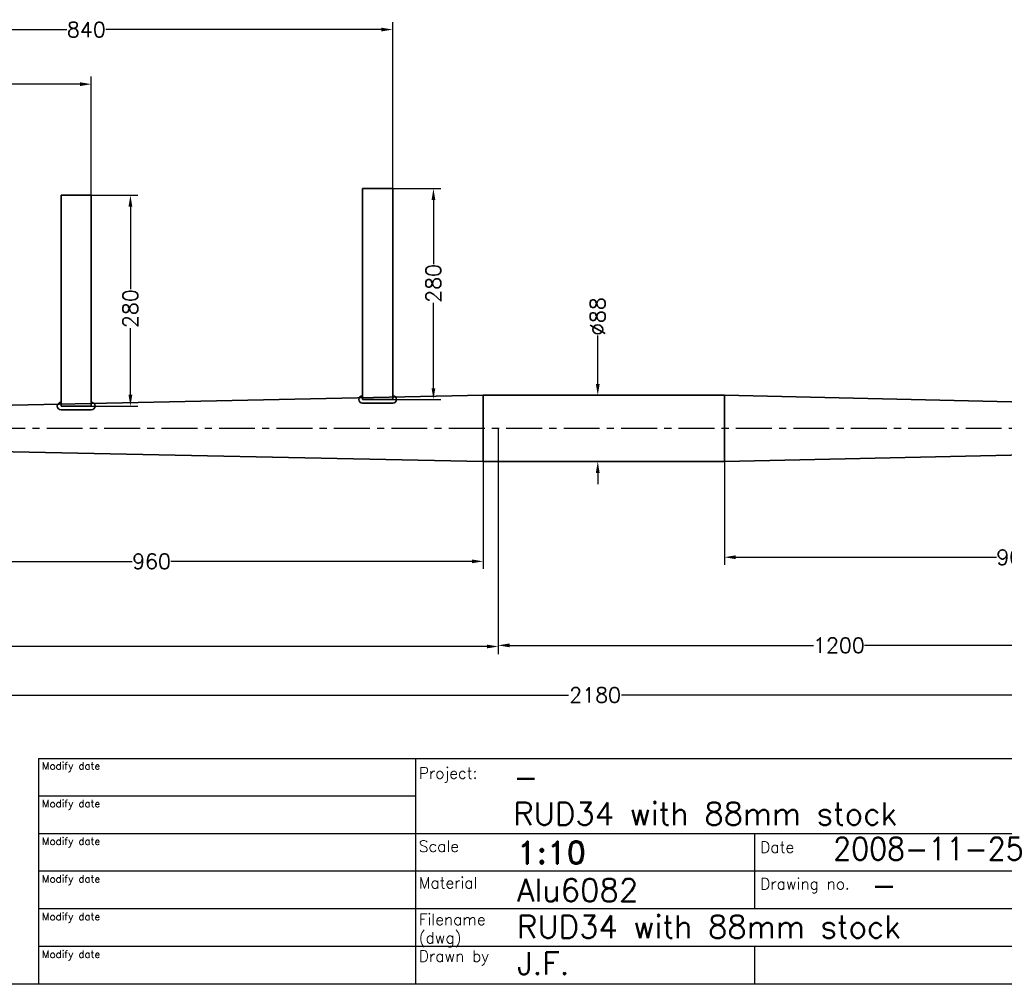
# Model space of a CAD drawing. Extents: x -2710 to 404, y -788 to 1362.
# Tile 2 of 5: x -1585 to -279, y -738 to 543. Entities that reach past the tile are written whole.
import ezdxf

# ---------------------------------------------------------------- set-up
doc = ezdxf.new("R2010")
doc.units = 0
doc.header["$LTSCALE"] = 1.5
doc.header["$PDMODE"] = 2
doc.header["$PDSIZE"] = 5
doc.linetypes.add('CENTER', pattern=[50.8, 31.75, -6.35, 6.35, -6.35])
doc.layers.get('DEFPOINTS').update_dxf_attribs({"linetype": 'CONTINUOUS'})
doc.layers.add('CENTER', color=9, linetype='CENTER')
doc.layers.add('RAMME', color=7, linetype='CONTINUOUS')
doc.layers.add('DIMS', color=7, linetype='CONTINUOUS', lineweight=15)
doc.layers.add('STOCK', color=5, linetype='CONTINUOUS', lineweight=35)
doc.styles.add('ROMAND', font='romand')
doc.styles.add('ROMANS', font='romans')
doc.dimstyles.new('Text 20', dxfattribs={"dimtxt": 20, "dimasz": 15, "dimexe": 10, "dimexo": 0, "dimgap": 0, "dimtad": 0, "dimdsep": 46, "dimtxsty": 'ROMANS', "dimcen": 10, "dimazin": 2, "dimtfac": 0.65, "dimtofl": 0, "dimtmove": 0, "dimatfit": 0, "dimfxl": 0, "dimtolj": 1, "dimarcsym": 0})

# ---------------------------------------------------------------- blocks, each defined once
blk = doc.blocks.new('*D15')
at = {"layer": 'DEFPOINTS', "color": 0}
for p in [(-950, 0), (250, -17.5), (250, -288)]:
    blk.add_point(p, dxfattribs=at)
at = {"layer": 'DIMS', "color": 0, "lineweight": -2}
for p, q in [((-950, 0), (-950, -298)), ((250, -17.5), (250, -298)), ((-935, -288), (-531.8, -288)), ((235, -288), (-464.2, -288))]:
    blk.add_line(p, q, dxfattribs=at)
at = {"layer": 'DIMS', "color": 0}
for points in [[(-935, -285.5), (-935, -290.5), (-950, -288)], [(235, -285.5), (235, -290.5), (250, -288)]]:
    blk.add_solid(points, dxfattribs=at)
at = {"layer": 'DIMS', "color": 0, "insert": (-498, -288), "char_height": 20, "attachment_point": 5, "style": 'ROMANS'}
blk.add_mtext('\\A1;1200', dxfattribs=at)
blk = doc.blocks.new('*D21')
at = {"layer": 'DEFPOINTS', "color": 0}
for p in [(250, -25), (-650, -44), (-650, -171)]:
    blk.add_point(p, dxfattribs=at)
at = {"layer": 'DIMS', "color": 0, "lineweight": -2}
for p, q in [((250, -25), (250, -181)), ((-650, -44), (-650, -181)), ((-635, -171), (-289.2, -171)), ((235, -171), (-237.8, -171))]:
    blk.add_line(p, q, dxfattribs=at)
at = {"layer": 'DIMS', "color": 0}
for points in [[(-635, -168.5), (-635, -173.5), (-650, -171)], [(235, -168.5), (235, -173.5), (250, -171)]]:
    blk.add_solid(points, dxfattribs=at)
at = {"layer": 'DIMS', "color": 0, "insert": (-263.5, -171), "char_height": 20, "attachment_point": 5, "style": 'ROMANS'}
blk.add_mtext('\\A1;900', dxfattribs=at)
blk = doc.blocks.new('*D22')
at = {"layer": 'DEFPOINTS', "color": 0}
for p in [(-650, 44), (-818, -44), (-650, -44)]:
    blk.add_point(p, dxfattribs=at)
at = {"layer": 'DIMS', "color": 0, "lineweight": -2}
for p, q in [((-818, 59), (-818, 123.3)), ((-650, 44), (-828, 44)), ((-650, -44), (-828, -44)), ((-818, -59), (-818, -74))]:
    blk.add_line(p, q, dxfattribs=at)
at = {"layer": 'DIMS', "color": 0}
for points in [[(-820.5, 59), (-815.5, 59), (-818, 44)], [(-820.5, -59), (-815.5, -59), (-818, -44)]]:
    blk.add_solid(points, dxfattribs=at)
at = {"layer": 'DIMS', "color": 0, "insert": (-818, 148.5), "char_height": 20, "attachment_point": 5, "rotation": 90, "style": 'ROMANS'}
blk.add_mtext('\\A1;%%C88', dxfattribs=at)
blk = doc.blocks.new('*D26')
at = {"layer": 'DEFPOINTS', "color": 0}
for p in [(-1930, -24), (250, -25), (250, -354)]:
    blk.add_point(p, dxfattribs=at)
at = {"layer": 'DIMS', "color": 0, "lineweight": -2}
for p, q in [((-1930, -24), (-1930, -364)), ((250, -25), (250, -364)), ((-1915, -354), (-856.7, -354)), ((235, -354), (-786.3, -354))]:
    blk.add_line(p, q, dxfattribs=at)
at = {"layer": 'DIMS', "color": 0}
for points in [[(-1915, -351.5), (-1915, -356.5), (-1930, -354)], [(235, -351.5), (235, -356.5), (250, -354)]]:
    blk.add_solid(points, dxfattribs=at)
at = {"layer": 'DIMS', "color": 0, "insert": (-821.5, -354), "char_height": 20, "attachment_point": 5, "style": 'ROMANS'}
blk.add_mtext('\\A1;2180', dxfattribs=at)
blk = doc.blocks.new('*D27')
at = {"layer": 'DEFPOINTS', "color": 0}
for p in [(-950, 0), (-1930, -24), (-1930, -289.5)]:
    blk.add_point(p, dxfattribs=at)
at = {"layer": 'DIMS', "color": 0, "lineweight": -2}
for p, q in [((-950, 0), (-950, -299.5)), ((-1930, -24), (-1930, -299.5)), ((-1915, -289.5), (-1647.2, -289.5)), ((-965, -289.5), (-1595.8, -289.5))]:
    blk.add_line(p, q, dxfattribs=at)
at = {"layer": 'DIMS', "color": 0}
for points in [[(-1915, -287), (-1915, -292), (-1930, -289.5)], [(-965, -287), (-965, -292), (-950, -289.5)]]:
    blk.add_solid(points, dxfattribs=at)
at = {"layer": 'DIMS', "color": 0, "insert": (-1621.5, -289.5), "char_height": 20, "attachment_point": 5, "style": 'ROMANS'}
blk.add_mtext('\\A1;980', dxfattribs=at)
blk = doc.blocks.new('*D37')
at = {"layer": 'DEFPOINTS', "color": 0}
for p in [(-1930, -24), (-970, -44), (-970, -176.5)]:
    blk.add_point(p, dxfattribs=at)
at = {"layer": 'DIMS', "color": 0, "lineweight": -2}
for p, q in [((-1930, -24), (-1930, -186.5)), ((-970, -44), (-970, -186.5)), ((-1915, -176.5), (-1435.7, -176.5)), ((-985, -176.5), (-1384.3, -176.5))]:
    blk.add_line(p, q, dxfattribs=at)
at = {"layer": 'DIMS', "color": 0}
for points in [[(-1915, -174), (-1915, -179), (-1930, -176.5)], [(-985, -174), (-985, -179), (-970, -176.5)]]:
    blk.add_solid(points, dxfattribs=at)
at = {"layer": 'DIMS', "color": 0, "insert": (-1410, -176.5), "char_height": 20, "attachment_point": 5, "style": 'ROMANS'}
blk.add_mtext('\\A1;960', dxfattribs=at)
blk = doc.blocks.new('*D38')
at = {"layer": 'DEFPOINTS', "color": 0}
for p in [(-1090, 318.4), (-1036, 318.4), (-1090, 38.4)]:
    blk.add_point(p, dxfattribs=at)
at = {"layer": 'DIMS', "color": 0, "lineweight": -2}
for p, q in [((-1090, 318.4), (-1026, 318.4)), ((-1036, 303.4), (-1036, 218.2)), ((-1036, 53.4), (-1036, 166.8)), ((-1090, 38.4), (-1026, 38.4))]:
    blk.add_line(p, q, dxfattribs=at)
at = {"layer": 'DIMS', "color": 0}
for points in [[(-1038.5, 303.4), (-1033.5, 303.4), (-1036, 318.4)], [(-1038.5, 53.4), (-1033.5, 53.4), (-1036, 38.4)]]:
    blk.add_solid(points, dxfattribs=at)
at = {"layer": 'DIMS', "color": 0, "insert": (-1036, 192.5), "char_height": 20, "attachment_point": 5, "rotation": 90, "style": 'ROMANS'}
blk.add_mtext('\\A1;280', dxfattribs=at)
blk = doc.blocks.new('*D39')
at = {"layer": 'DEFPOINTS', "color": 0}
for p in [(-1490, 309.6), (-1490, 29.6), (-1438, 29.6)]:
    blk.add_point(p, dxfattribs=at)
at = {"layer": 'DIMS', "color": 0, "lineweight": -2}
for p, q in [((-1490, 309.6), (-1428, 309.6)), ((-1438, 294.6), (-1438, 184.7)), ((-1438, 44.6), (-1438, 133.3)), ((-1490, 29.6), (-1428, 29.6))]:
    blk.add_line(p, q, dxfattribs=at)
at = {"layer": 'DIMS', "color": 0}
for points in [[(-1440.5, 294.6), (-1435.5, 294.6), (-1438, 309.6)], [(-1440.5, 44.6), (-1435.5, 44.6), (-1438, 29.6)]]:
    blk.add_solid(points, dxfattribs=at)
at = {"layer": 'DIMS', "color": 0, "insert": (-1438, 159), "char_height": 20, "attachment_point": 5, "rotation": 90, "style": 'ROMANS'}
blk.add_mtext('\\A1;280', dxfattribs=at)
blk = doc.blocks.new('*D41')
at = {"layer": 'DEFPOINTS', "color": 0}
for p in [(-2067.9, 218.5), (-1750.4, 99), (-1869.9, 20.5), (-2057.2, 0), (403.6, 0)]:
    blk.add_point(p, dxfattribs=at)
at = {"layer": 'DIMS', "color": 0, "lineweight": -2}
for start, end in [(79.0748, 128.8592), (6.1408, 55.9252)]:
    blk.add_arc((-1849.4, 0), 140, start, end, dxfattribs=at)
at = {"layer": 'DIMS', "color": 0}
for points in [[(-1935.6, 107.2), (-1939, 110.9), (-1948.4, 99)], [(-1707.7, 15.1), (-1712.7, 14.8), (-1709.4, 0)]]:
    blk.add_solid(points, dxfattribs=at)
at = {"layer": 'DIMS', "color": 0, "insert": (-1795.8, 129.4), "char_height": 20, "attachment_point": 5, "rotation": 337.5, "style": 'ROMANS'}
blk.add_mtext('\\A1;135°', dxfattribs=at)
blk = doc.blocks.new('*D43')
at = {"layer": 'DEFPOINTS', "color": 0}
for p in [(-1490, 457), (-1490, 309.6), (-1930, 0)]:
    blk.add_point(p, dxfattribs=at)
at = {"layer": 'DIMS', "color": 0, "lineweight": -2}
for p, q in [((-1930, 0), (-1930, 467)), ((-1490, 309.6), (-1490, 467)), ((-1915, 457), (-1712.7, 457)), ((-1505, 457), (-1661.3, 457))]:
    blk.add_line(p, q, dxfattribs=at)
at = {"layer": 'DIMS', "color": 0}
for points in [[(-1915, 459.5), (-1915, 454.5), (-1930, 457)], [(-1505, 459.5), (-1505, 454.5), (-1490, 457)]]:
    blk.add_solid(points, dxfattribs=at)
at = {"layer": 'DIMS', "color": 0, "insert": (-1687, 457), "char_height": 20, "attachment_point": 5, "style": 'ROMANS'}
blk.add_mtext('\\A1;440', dxfattribs=at)
blk = doc.blocks.new('*D44')
at = {"layer": 'DEFPOINTS', "color": 0}
for p in [(-1090, 529.5), (-1090, 318.4), (-1930, -24)]:
    blk.add_point(p, dxfattribs=at)
at = {"layer": 'DIMS', "color": 0, "lineweight": -2}
for p, q in [((-1930, -24), (-1930, 539.5)), ((-1090, 318.4), (-1090, 539.5)), ((-1915, 529.5), (-1522.2, 529.5)), ((-1105, 529.5), (-1470.8, 529.5))]:
    blk.add_line(p, q, dxfattribs=at)
at = {"layer": 'DIMS', "color": 0}
for points in [[(-1915, 532), (-1915, 527), (-1930, 529.5)], [(-1105, 532), (-1105, 527), (-1090, 529.5)]]:
    blk.add_solid(points, dxfattribs=at)
at = {"layer": 'DIMS', "color": 0, "insert": (-1496.5, 529.5), "char_height": 20, "attachment_point": 5, "style": 'ROMANS'}
blk.add_mtext('\\A1;840', dxfattribs=at)

msp = doc.modelspace()

# ---------------------------------------------------------------- linework, layer by layer
at = {"layer": 'CENTER'}
msp.add_line((403.6, 0), (-2057.2, 0), dxfattribs=at)
at = {"layer": 'RAMME'}
for p, q in [((-1560, -438), (340, -438)), ((-1560, -438), (-1560, -738)), ((-1060, -438), (-1060, -738)), ((-1060, -488), (-1560, -488)), ((-160, -538), (-1560, -538)), ((-610, -538), (-610, -638)), ((-160, -588), (-1560, -588)), ((-160, -638), (-1560, -638)), ((-160, -688), (-1560, -688)), ((-610, -688), (-610, -738)), ((340, -738), (-2660, -738))]:
    msp.add_line(p, q, dxfattribs=at)
at = {"layer": 'STOCK'}
for p, q in [((-1130, 318.375), (-1130, 38.375)), ((-1090, 318.375), (-1130, 318.375)), ((-1090, 38.375), (-1090, 318.375)), ((-1490, 309.625), (-1530, 309.625)), ((-1530, 309.625), (-1530, 29.625)), ((-1490, 29.625), (-1490, 309.625)), ((-1930, 24), (-970, 44)), ((-650, 44), (-970, 44)), ((-970, 44), (-970, 0)), ((-250, 35), (-650, 44)), ((-650, 44), (-650, 0)), ((-1490, 29.625), (-1530, 29.625)), ((-1090, 38.375), (-1130, 38.375)), ((-1130, 33.375), (-1090, 33.375)), ((-1530, 24.625), (-1490, 24.625)), ((-650, -44), (-650, 0)), ((-650, -44), (-650, 0)), ((-970, -44), (-970, 0)), ((-1930, -24), (-970, -44)), ((-250, -35), (-650, -44)), ((-650, -44), (-970, -44))]:
    msp.add_line(p, q, dxfattribs=at)
for centre, start, end in [((-1130, 38.375), 90, 270), ((-1090, 38.375), 270, 90), ((-1530, 29.625), 90, 270), ((-1490, 29.625), 270, 90)]:
    msp.add_arc(centre, 5, start, end, dxfattribs=at)

# ---------------------------------------------------------------- texts
at = {"layer": 'RAMME'}
for s, height, style, p in [('Modify date', 9.91423, 'ROMANS', (-1555.423, -453)), ('Project:', 15, 'ROMANS', (-1055.45, -465.074)), ('-', 30, 'ROMANS', (-930, -478)), ('Modify date', 9.91423, 'ROMANS', (-1555.423, -503)), ('RUD34 with 88mm stock', 30, 'ROMANS', (-930, -526.571)), ('Modify date', 9.91423, 'ROMANS', (-1555.423, -553)), ('Scale ', 15, 'ROMANS', (-1055.45, -562.217)), ('1:10', 30, 'ROMAND', (-925, -578)), ('Date', 15, 'ROMANS', (-602.483, -563.379)), ('2008-11-25', 30, 'ROMANS', (-506, -573)), ('Modify date', 9.91423, 'ROMANS', (-1555.423, -603)), ('Material', 15, 'ROMANS', (-1055.45, -610.789)), ('Alu6082', 30, 'ROMANS', (-925, -628)), ('Drawing no.', 15, 'ROMANS', (-602.483, -611.951)), ('-', 30, 'ROMANS', (-455, -621.571)), ('Modify date', 9.91423, 'ROMANS', (-1555.423, -653)), ('Filename', 15, 'ROMANS', (-1055.45, -659.36)), ('RUD34 with 88mm stock', 30, 'ROMANS', (-925, -676.571)), ('(dwg)', 15, 'ROMANS', (-1055.45, -683.646)), ('Modify date', 9.91423, 'ROMANS', (-1555.423, -703)), ('Drawn by', 15, 'ROMANS', (-1055.45, -707.931)), ('J.F.', 30, 'ROMANS', (-925, -725.143))]:
    msp.add_text(s, height=height, dxfattribs=dict(at, style=style)).set_placement(p)

# ---------------------------------------------------------------- dimensions: what is measured, and where the dimension line sits
at = {"layer": 'DIMS'}
for base, p1, p2, picture, middle in [((-1090, 529.5), (-1930, -24), (-1090, 318.375), '*D44', (-1496.5, 529.5)), ((-1490, 457), (-1930, 0), (-1490, 309.625), '*D43', (-1687, 457)), ((-1930, -289.5), (-949.999, 0), (-1930, -24), '*D27', (-1621.5, -289.5)), ((250, -288), (-949.999, 0), (250, -17.5), '*D15', (-498, -288)), ((250, -354), (-1930, -24), (250, -25), '*D26', (-821.5, -354)), ((-970, -176.5), (-1930, -24), (-970, -44), '*D37', (-1410, -176.5)), ((-650, -171), (250, -25), (-650, -44), '*D21', (-263.5, -171))]:
    dim = msp.add_linear_dim(base=base, p1=p1, p2=p2, dimstyle='Text 20', dxfattribs=at)
    dim.commit()
    dim.dimension.update_dxf_attribs({"geometry": picture, "text_midpoint": middle, "dimtype": 160})
for base, p1, p2, picture, middle in [((-1036, 318.375), (-1090, 38.375), (-1090, 318.375), '*D38', (-1036, 192.5)), ((-1438, 29.625), (-1490, 309.625), (-1490, 29.625), '*D39', (-1438, 159))]:
    dim = msp.add_linear_dim(base=base, p1=p1, p2=p2, angle=90, dimstyle='Text 20', dxfattribs=at)
    dim.commit()
    dim.dimension.update_dxf_attribs({"geometry": picture, "text_midpoint": middle, "dimtype": 160})
dim = msp.add_angular_dim_2l(base=(-1750.42, 99.011), line1=((403.6, 0), (-2057.2, 0)), line2=((-1869.896, 20.464), (-2067.886, 218.454)), dimstyle='Text 20', dxfattribs=at)
dim.commit()
dim.dimension.update_dxf_attribs({"geometry": '*D41', "text_midpoint": (-1795.847, 129.365)})
dim = msp.add_linear_dim(base=(-818, -44), p1=(-650, 44), p2=(-650, -44), angle=90, text='%%C<>', dimstyle='Text 20', dxfattribs=at)
dim.commit()
dim.dimension.update_dxf_attribs({"geometry": '*D22', "text_midpoint": (-818, 148.5), "dimtype": 160})

doc.saveas('drawing.dxf')
